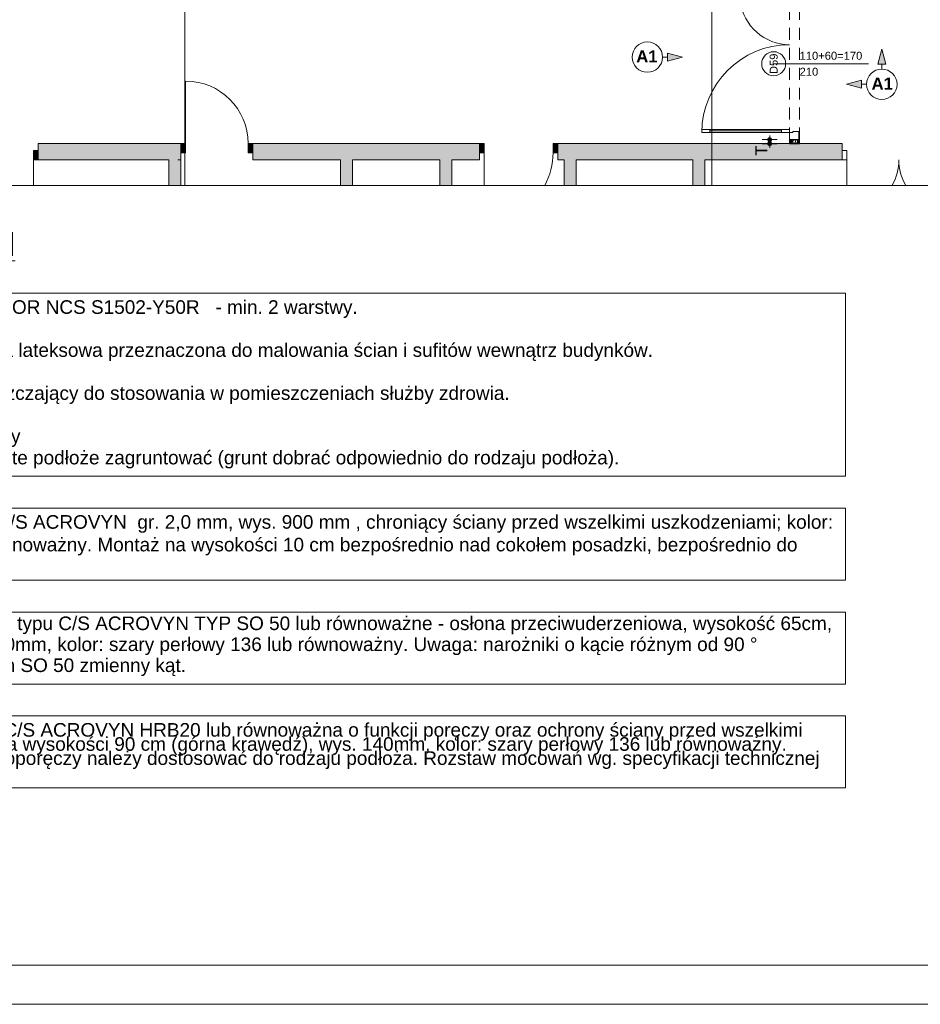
# Paper-space layout 'A-49 WYKOŃCZENIA ŚCIAN - PIĘTRO 4' of a CAD drawing. Header units: millimetres. Extents: x 0 to 500, y 0 to 350.
# Tile 2 of 15: x 142 to 254, y 0 to 123. Entities that reach past the tile are written whole.
import ezdxf
from ezdxf.xclip import XClip

# ---------------------------------------------------------------- set-up
doc = ezdxf.new("R2010")
doc.units = ezdxf.units.MM
doc.header["$MEASUREMENT"] = 0
doc.header["$XCLIPFRAME"] = 0
for name, pattern in [('DASHDOTX2', [1000, 500, -250, 0, -250]), ('Przer. długie kreski', [2.5, 1.5, -1]), ('PRZERYWANA_DU_A', [550, 350.0000000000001, -199.9999999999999])]:
    doc.linetypes.add(name, pattern=pattern)
for name, color, linetype, lineweight in [('0_Nr_pióra__1', 7, 'Continuous', 20), ('0_Nr_pióra__2', 8, 'Continuous', 13), ('A__OKŁADZINY ŚCIAN_Nr_pióra__1', 7, 'Continuous', 20), ('A_ściany proj_Nr_pióra__1', 7, 'Continuous', 20), ('A_ściany_Nr_pióra__1', 7, 'Continuous', 20), ('AR LEGENDY_Nr_pióra__2', 8, 'Continuous', 13), ('AR P NAROŻNIKI_Nr_pióra__1', 7, 'Continuous', 20), ('AR P NAROŻNIKI_Nr_pióra__2', 8, 'Continuous', 13), ('AR P PŁYTKI_Nr_pióra__2', 8, 'Continuous', 13), ('Drzwi Archicad_Nr_pióra__1', 7, 'Continuous', 20), ('Drzwi Archicad_Nr_pióra__3', 252, 'Continuous', 13), ('Znaczniki drzwi Archicada_Nr_pióra__3', 252, 'Continuous', 13)]:
    doc.layers.add(name, color=color, linetype=linetype, lineweight=lineweight)
for name, color, linetype in [('A__OKŁADZINY ŚCIAN', 7, 'Continuous'), ('A_podrys', 7, 'Continuous'), ('A_ściany', 7, 'Continuous'), ('A_ściany proj', 7, 'Continuous'), ('AR P NAROŻNIKI', 7, 'Continuous'), ('AR ŚCIANY ISTNIEJĄCE', 7, 'Continuous'), ('Drzwi Archicad', 7, 'Continuous')]:
    doc.layers.add(name, color=color, linetype=linetype)
for name, color, linetype, lineweight, true_color in [('A__OKŁADZINY ŚCIAN_Nr_pióra__7', 7, 'Continuous', 18, 0x171717), ('A_Arkusz_Nr_pióra__255', 7, 'Continuous', 15, 0x242424), ('A_osie_Nr_pióra__16', 7, 'Continuous', 5, 0x0f0f0f), ('A_ściany proj_Nr_pióra__21', 7, 'Continuous', 5, 0xb0b0b0), ('AR ODBOJOPORĘCZ_Nr_pióra__84', 7, 'Continuous', 5, 0x4a4a4a), ('AR P NAROŻNIKI_Nr_pióra__7', 7, 'Continuous', 18, 0x171717)]:
    doc.layers.add(name, color=color, linetype=linetype, lineweight=lineweight, true_color=true_color)
doc.styles.add('STYL_AUTOMATYCZNY_1', font='arial.ttf')
doc.styles.add('STYL_AUTOMATYCZNY_3', font='arial.ttf')
doc.styles.add('STYL_AUTOMATYCZNY_4', font='arial.ttf')
doc.styles.add('STYL_AUTOMATYCZNY_5', font='arial.ttf')
pattern_1 = [(0, (-1546.903036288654, -276.5795700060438), (0, 1), [0, -1])]

# ---------------------------------------------------------------- blocks, each defined once
blk = doc.blocks.new('Rysunek_2_2', base_point=(-1546.903036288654, -276.5795700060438))
at = {"layer": 'A__OKŁADZINY ŚCIAN', "linetype": 'Continuous', "lineweight": 0, "true_color": 0x000000}
for points in [[(249.6574962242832, 119.5695176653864), (249.1574962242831, 117.7034926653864), (250.1574962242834, 117.7034926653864)], [(224.7092001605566, 118.5742227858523), (222.8431751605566, 119.0742227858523), (222.8431751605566, 118.0742227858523)], [(245.2546676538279, 115.1666890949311), (247.1206926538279, 114.6666890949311), (247.1206926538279, 115.6666890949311)]]:
    blk.add_hatch(color=18, dxfattribs=at).paths.add_polyline_path(points)
at = {"layer": 'A__OKŁADZINY ŚCIAN', "linetype": 'Continuous', "lineweight": 0, "true_color": 0x171717}
for points in [[(235.3690726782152, 108.2451249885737), (235.3881027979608, 108.1494541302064), (235.4422959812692, 108.0683482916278), (235.523401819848, 108.0141551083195), (235.6190726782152, 107.9951249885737), (235.7147435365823, 108.0141551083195), (235.7958493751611, 108.0683482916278), (235.8500425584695, 108.1494541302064), (235.8690726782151, 108.2451249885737), (235.8500425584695, 108.3407958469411), (235.7958493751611, 108.4219016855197), (235.7147435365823, 108.476094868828), (235.6190726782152, 108.4951249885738), (235.523401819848, 108.476094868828), (235.4422959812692, 108.4219016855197), (235.3881027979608, 108.3407958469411)], [(235.3690726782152, 107.7346035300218), (235.3881027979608, 107.6389326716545), (235.4422959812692, 107.557826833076), (235.523401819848, 107.5036336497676), (235.6190726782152, 107.4846035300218), (235.7147435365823, 107.5036336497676), (235.7958493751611, 107.557826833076), (235.8500425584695, 107.6389326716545), (235.8690726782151, 107.7346035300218), (235.8500425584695, 107.8302743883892), (235.7958493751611, 107.9113802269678), (235.7147435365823, 107.9655734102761), (235.6190726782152, 107.9846035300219), (235.523401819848, 107.9655734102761), (235.4422959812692, 107.9113802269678), (235.3881027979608, 107.8302743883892)]]:
    blk.add_hatch(color=250, dxfattribs=at).paths.add_polyline_path(points)
at = {"layer": 'A_ściany', "linetype": 'Continuous', "lineweight": 0, "true_color": 0x000000}
for points in [[(144.0526504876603, 107.74526391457), (144.0526504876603, 105.7152640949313), (160.4035964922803, 105.7152640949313), (160.4035964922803, 107.74526391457)], [(161.9035962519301, 107.745265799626), (160.4035965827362, 107.745265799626), (160.4035965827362, 102.4952649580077), (161.9035962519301, 102.4952649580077)], [(170.9301364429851, 107.7452640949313), (170.9301364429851, 105.7152640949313), (199.2940726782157, 105.7152640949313), (199.2940726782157, 107.7452640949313)], [(209.0940726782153, 107.7452638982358), (209.0940726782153, 105.7152640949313), (244.694072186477, 105.7152640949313), (244.694072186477, 107.7452638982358)], [(183.3940709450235, 105.7152645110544), (181.8940723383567, 105.7152645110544), (181.8940723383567, 102.4952659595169), (183.3940709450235, 102.4952659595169)], [(195.8099201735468, 105.7152645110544), (194.30992156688, 105.7152645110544), (194.30992156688, 102.4952659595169), (195.8099201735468, 102.4952659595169)], [(211.3940723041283, 105.7152645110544), (209.8940736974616, 105.7152645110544), (209.8940736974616, 102.4952659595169), (211.3940723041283, 102.4952659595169)], [(227.4940725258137, 105.7152645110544), (225.994073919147, 105.7152645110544), (225.994073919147, 102.4952659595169), (227.4940725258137, 102.4952659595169)]]:
    blk.add_hatch(color=18, dxfattribs=at).paths.add_polyline_path(points)
at = {"layer": 'A_ściany proj', "linetype": 'Continuous', "lineweight": 13}
h = blk.add_hatch(dxfattribs=at)
h.set_pattern_fill('gypsum_0002', color=8, style=0, pattern_type=2)
h.set_pattern_definition(pattern_1)
h.paths.add_polyline_path([(238.1190726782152, 107.7346035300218), (238.244072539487, 107.7346035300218), (238.244072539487, 108.2451248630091), (238.1190726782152, 108.2451248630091)])
h = blk.add_hatch(dxfattribs=at)
h.set_pattern_fill('gypsum_0002', color=8, style=0, pattern_type=2)
h.set_pattern_definition(pattern_1)
h.paths.add_polyline_path([(238.244072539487, 108.2451248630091), (238.244072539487, 107.7346035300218), (238.3690726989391, 107.7346035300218), (238.3690726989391, 108.2451248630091)])
h = blk.add_hatch(dxfattribs=at)
h.set_pattern_fill('batt_insulation_0002', color=8, style=0, pattern_type=2)
h.set_pattern_definition([(60.00000000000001, (-1546.903036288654, -276.5795700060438), (-0.2598076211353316, 0.1499999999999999), []), (120, (-1546.903036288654, -276.5795700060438), (0.2598076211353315, 0.15), [])])
h.paths.add_polyline_path([(238.3690726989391, 107.7346035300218), (239.1190727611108, 107.7346035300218), (239.1190727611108, 108.2451248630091), (238.3690726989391, 108.2451248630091)])
h = blk.add_hatch(dxfattribs=at)
h.set_pattern_fill('gypsum_0002', color=8, style=0, pattern_type=2)
h.set_pattern_definition(pattern_1)
h.paths.add_polyline_path([(239.1190727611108, 107.7346035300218), (239.2440726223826, 107.7346035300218), (239.2440726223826, 108.2451248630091), (239.1190727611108, 108.2451248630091)])
h = blk.add_hatch(dxfattribs=at)
h.set_pattern_fill('gypsum_0002', color=8, style=0, pattern_type=2)
h.set_pattern_definition(pattern_1)
h.paths.add_polyline_path([(239.2440726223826, 107.7346035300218), (239.3690727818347, 107.7346035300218), (239.3690727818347, 108.2451248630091), (239.2440726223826, 108.2451248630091)])
at = {"layer": 'Drzwi Archicad', "linetype": 'Continuous', "lineweight": 0, "true_color": 0xfdfdfd}
for points in [[(161.9035964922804, 107.7452640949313), (161.9035964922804, 106.5952640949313), (162.5035964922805, 106.5952640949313), (162.5035964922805, 107.7452640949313)], [(170.9301364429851, 106.5952640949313), (170.9301364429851, 107.7452640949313), (170.330136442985, 107.7452640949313), (170.330136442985, 106.5952640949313)], [(199.2940726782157, 106.5952640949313), (199.8940726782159, 106.5952640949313), (199.8940726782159, 107.7452640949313), (199.2940726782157, 107.7452640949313)], [(209.0940726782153, 107.7452640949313), (208.4940726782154, 107.7452640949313), (208.4940726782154, 106.5952640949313), (209.0940726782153, 106.5952640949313)], [(144.0526501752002, 105.7152640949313), (144.0526501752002, 106.8652640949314), (143.4526501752, 106.8652640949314), (143.4526501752, 105.7152640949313)]]:
    blk.add_hatch(color=7, dxfattribs=at).paths.add_polyline_path(points)
at = {"layer": '0_Nr_pióra__2', "color": 8, "linetype": 'PRZERYWANA_DU_A', "lineweight": 13, "flags": 128}
for points in [[(80.22308744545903, 102.4952640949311), (195.2230874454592, 102.4952640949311)], [(195.2230874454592, 102.4952640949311), (230.2230874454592, 102.4952640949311)], [(230.2230874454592, 102.4952640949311), (322.2882976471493, 102.4952640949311)]]:
    blk.add_lwpolyline(points, dxfattribs=at)
at = {"layer": 'A__OKŁADZINY ŚCIAN_Nr_pióra__1', "color": 7, "linetype": 'Continuous', "lineweight": 20}
for p, q in [((249.6574962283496, 119.5695175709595), (249.1574979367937, 117.7034919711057)), ((249.6574962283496, 119.5695175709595), (250.1574945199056, 117.7034919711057)), ((222.2092000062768, 118.5742233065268), (222.8431733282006, 118.5742233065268)), ((222.8431733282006, 118.0742212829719), (222.8431733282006, 119.0742215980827)), ((224.7091989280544, 118.5742233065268), (222.8431733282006, 119.0742215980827)), ((224.7091989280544, 118.5742233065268), (222.8431733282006, 118.0742212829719)), ((250.1574945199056, 117.7034919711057), (249.1574979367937, 117.7034919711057)), ((249.6574962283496, 117.0695186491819), (249.6574962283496, 117.7034919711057)), ((245.2546667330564, 115.1666880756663), (247.1206923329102, 115.6666900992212)), ((245.2546667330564, 115.1666880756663), (247.1206923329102, 114.6666897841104)), ((247.1206923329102, 115.6666900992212), (247.1206923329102, 114.6666897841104)), ((247.7546693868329, 115.1666880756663), (247.1206923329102, 115.1666880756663))]:
    blk.add_line(p, q, dxfattribs=at)
for centre in [(220.3063715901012, 118.5742227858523), (249.6574962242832, 115.1666890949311)]:
    blk.add_circle(centre, 1.902828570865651, dxfattribs=at)
at = {"layer": 'A__OKŁADZINY ŚCIAN_Nr_pióra__7', "color": 250, "linetype": 'Continuous', "lineweight": 18, "true_color": 0x171717}
for p, q in [((235.6190708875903, 108.4951241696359), (235.6190708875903, 108.7451233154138)), ((235.3690717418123, 108.2451250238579), (234.6815740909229, 108.2451250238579)), ((235.3690717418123, 107.7346024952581), (234.6815740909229, 107.7346024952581)), ((235.6190708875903, 107.984605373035), (235.6190708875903, 107.9951258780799)), ((235.6190708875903, 107.2346042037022), (235.6190708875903, 107.4846033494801)), ((236.5565714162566, 108.2451250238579), (235.8690737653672, 108.2451250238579)), ((236.5565714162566, 107.7346024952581), (235.8690737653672, 107.7346024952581))]:
    blk.add_line(p, q, dxfattribs=at)
for centre in [(235.6190726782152, 108.2451249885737), (235.6190726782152, 107.7346035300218)]:
    blk.add_circle(centre, 0.25, dxfattribs=at)
at = {"layer": 'A_osie_Nr_pióra__16', "color": 250, "linetype": 'DASHDOTX2', "lineweight": 5, "true_color": 0x0f0f0f}
for p, q in [((228.3940743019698, 251.9532386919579), (228.3940743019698, 102.4952647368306)), ((162.3940717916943, 234.3152829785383), (162.3940717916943, 102.4952655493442))]:
    blk.add_line(p, q, dxfattribs=at)
at = {"layer": 'A_ściany proj_Nr_pióra__1', "color": 7, "linetype": 'Continuous', "lineweight": 20, "flags": 128}
for points in [[(238.1190726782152, 108.2451248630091), (238.1190726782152, 107.7346035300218)], [(239.3690726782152, 107.7346035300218), (239.3690726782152, 108.2451248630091)]]:
    blk.add_lwpolyline(points, dxfattribs=at)
at = {"layer": 'A_ściany proj_Nr_pióra__21', "color": 253, "linetype": 'Continuous', "lineweight": 5, "true_color": 0xb0b0b0}
for p, q in [((238.1190735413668, 108.2451250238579), (238.2440731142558, 108.2451250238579)), ((238.2440731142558, 108.2451250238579), (238.2440731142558, 107.7346024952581)), ((238.2440731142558, 108.2451250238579), (238.3690726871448, 108.2451250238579)), ((238.3690726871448, 108.2451250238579), (238.3690726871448, 107.7346024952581)), ((238.3690726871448, 108.2451250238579), (239.1190738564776, 108.2451250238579)), ((239.1190738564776, 107.7346024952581), (239.1190738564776, 108.2451250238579)), ((239.1190738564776, 108.2451250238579), (239.2440734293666, 108.2451250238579)), ((239.2440734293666, 107.7346024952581), (239.2440734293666, 108.2451250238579)), ((239.2440734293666, 108.2451250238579), (239.2690740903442, 108.2451250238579)), ((239.2690740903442, 108.2451250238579), (239.3690730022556, 108.2451250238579))]:
    blk.add_line(p, q, dxfattribs=at)
at = {"layer": 'A_ściany proj_Nr_pióra__21', "color": 253, "linetype": 'Continuous', "lineweight": 5, "true_color": 0xb0b0b0, "flags": 128}
for points in [[(238.2440726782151, 107.7346035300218), (238.1190726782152, 107.7346035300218)], [(238.3690726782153, 107.7346035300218), (238.2440726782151, 107.7346035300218)], [(239.1190726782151, 107.7346035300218), (238.3690726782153, 107.7346035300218)], [(239.2440726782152, 107.7346035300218), (239.1190726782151, 107.7346035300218)], [(239.3690726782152, 107.7346035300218), (239.2440726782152, 107.7346035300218)]]:
    blk.add_lwpolyline(points, dxfattribs=at)
at = {"layer": 'A_ściany_Nr_pióra__1', "color": 7, "linetype": 'Continuous', "lineweight": 20}
for p, q in [((144.0526516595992, 107.7452648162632), (144.4226494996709, 107.7452648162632)), ((144.0526516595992, 106.865263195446), (144.0526516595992, 107.7452648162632)), ((161.9035975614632, 107.7452648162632), (161.4335970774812, 107.7452648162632)), ((161.9035975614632, 107.7452648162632), (161.9035975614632, 106.5952642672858)), ((170.9301349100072, 107.7452648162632), (171.4001353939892, 107.7452648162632)), ((170.9301349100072, 107.7452648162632), (170.9301349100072, 106.5952642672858)), ((199.2940733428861, 107.7452648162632), (198.8240728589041, 107.7452648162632)), ((199.2940733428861, 107.7452648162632), (199.2940733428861, 106.5952642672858)), ((209.0940712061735, 107.7452648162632), (209.5640716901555, 107.7452648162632)), ((209.0940712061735, 107.7452648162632), (209.0940712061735, 106.5952642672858)), ((244.6940719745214, 107.7452648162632), (244.3240741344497, 107.7452648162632)), ((244.6940719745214, 106.865263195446), (244.6940719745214, 107.7452648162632)), ((144.0526516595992, 105.7152626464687), (144.0526516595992, 106.865263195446)), ((161.9035975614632, 106.5952642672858), (161.9035975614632, 105.7152626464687)), ((170.9301349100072, 106.5952642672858), (170.9301349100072, 105.7152626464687)), ((199.2940733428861, 106.5952642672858), (199.2940733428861, 105.7152626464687)), ((209.0940712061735, 106.5952642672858), (209.0940712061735, 105.7152626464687)), ((244.6940719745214, 105.7152626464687), (244.6940719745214, 106.865263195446)), ((144.0526516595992, 105.7152626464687), (144.5226484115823, 105.7152626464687)), ((161.9035975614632, 105.7152626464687), (161.5335959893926, 105.7152626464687)), ((170.9301349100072, 105.7152626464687), (171.3001364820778, 105.7152626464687)), ((199.2940733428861, 105.7152626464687), (198.9240717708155, 105.7152626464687)), ((209.0940712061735, 105.7152626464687), (209.4640727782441, 105.7152626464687)), ((244.6940719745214, 105.7152626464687), (244.3240741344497, 105.7152626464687))]:
    blk.add_line(p, q, dxfattribs=at)
at = {"layer": 'A_ściany_Nr_pióra__1', "color": 7, "linetype": 'Continuous', "lineweight": 20, "flags": 128}
for points in [[(160.4035964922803, 107.7452640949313), (144.0526501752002, 107.7452640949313)], [(161.9035964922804, 107.7452640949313), (160.4035964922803, 107.7452640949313)], [(199.2940726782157, 107.7452640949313), (170.9301364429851, 107.7452640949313)], [(244.6940726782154, 107.7452640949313), (209.0940726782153, 107.7452640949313)], [(144.0526501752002, 105.7152640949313), (160.4035964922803, 105.7152640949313)], [(160.4035964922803, 105.7152640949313), (160.4035964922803, 102.4952640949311)], [(161.9035964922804, 102.4952640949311), (161.9035964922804, 105.7152640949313)], [(170.9301364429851, 105.7152640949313), (181.8940726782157, 105.7152640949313)], [(181.8940726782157, 105.7152640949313), (181.8940726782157, 102.4952640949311)], [(183.3940726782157, 105.7152640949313), (194.309920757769, 105.7152640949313)], [(183.3940726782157, 102.4952640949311), (183.3940726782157, 105.7152640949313)], [(194.309920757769, 105.7152640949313), (194.309920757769, 102.4952640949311)], [(195.809920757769, 105.7152640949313), (199.2940726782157, 105.7152640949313)], [(195.809920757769, 102.4952640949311), (195.809920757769, 105.7152640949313)], [(209.0940726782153, 105.7152640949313), (209.8940726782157, 105.7152640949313)], [(209.8940726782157, 105.7152640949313), (209.8940726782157, 102.4952640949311)], [(211.3940726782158, 105.7152640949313), (225.9940726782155, 105.7152640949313)], [(211.3940726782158, 102.4952640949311), (211.3940726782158, 105.7152640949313)], [(225.9940726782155, 105.7152640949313), (225.9940726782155, 102.4952640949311)], [(227.4940726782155, 105.7152640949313), (244.6940726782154, 105.7152640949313)], [(227.4940726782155, 102.4952640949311), (227.4940726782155, 105.7152640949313)]]:
    blk.add_lwpolyline(points, dxfattribs=at)
at = {"layer": 'Drzwi Archicad_Nr_pióra__1', "color": 7, "linetype": 'Continuous', "lineweight": 20}
for p, q in [((162.5035947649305, 107.7452648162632), (162.5035947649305, 115.5718040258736)), ((144.0526516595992, 106.865263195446), (144.0526516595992, 107.7452648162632)), ((144.0526516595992, 106.865263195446), (144.0526516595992, 107.7452648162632)), ((144.0526516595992, 107.7452648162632), (144.4226494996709, 107.7452648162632)), ((144.0526516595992, 107.7452648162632), (144.4226494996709, 107.7452648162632)), ((161.9035975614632, 107.7452648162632), (161.4335970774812, 107.7452648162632)), ((161.9035975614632, 107.7452648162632), (161.4335970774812, 107.7452648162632)), ((161.9035975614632, 107.7452648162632), (162.5035947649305, 107.7452648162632)), ((161.9035975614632, 106.5952642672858), (161.9035975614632, 107.7452648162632)), ((161.9035975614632, 107.7452648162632), (161.9035975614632, 106.5952642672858)), ((161.9035975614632, 107.7452648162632), (161.9035975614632, 106.5952642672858)), ((162.5035947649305, 107.7452648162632), (162.5035947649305, 106.5952642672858)), ((170.3301377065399, 106.5952642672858), (170.3301377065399, 107.7452648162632)), ((170.3301377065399, 107.7452648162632), (170.9301349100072, 107.7452648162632)), ((170.9301349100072, 107.7452648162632), (170.9301349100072, 106.5952642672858)), ((170.9301349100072, 107.7452648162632), (170.9301349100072, 106.5952642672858)), ((170.9301349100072, 107.7452648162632), (170.9301349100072, 106.5952642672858)), ((170.9301349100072, 107.7452648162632), (171.4001353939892, 107.7452648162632)), ((170.9301349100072, 107.7452648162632), (171.4001353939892, 107.7452648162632)), ((199.2940733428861, 107.7452648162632), (198.8240728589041, 107.7452648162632)), ((199.2940733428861, 107.7452648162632), (198.8240728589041, 107.7452648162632)), ((199.8940742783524, 107.7452648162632), (199.2940733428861, 107.7452648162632)), ((199.2940733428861, 107.7452648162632), (199.2940733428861, 106.5952642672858)), ((199.2940733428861, 107.7452648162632), (199.2940733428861, 106.5952642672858)), ((199.2940733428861, 107.7452648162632), (199.2940733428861, 106.5952642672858)), ((199.8940742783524, 106.5952642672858), (199.8940742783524, 107.7452648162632)), ((209.0940712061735, 107.7452648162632), (208.4940740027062, 107.7452648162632)), ((208.4940740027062, 107.7452648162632), (208.4940740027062, 106.5952642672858)), ((209.0940712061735, 106.5952642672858), (209.0940712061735, 107.7452648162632)), ((209.0940712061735, 107.7452648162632), (209.0940712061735, 106.5952642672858)), ((209.0940712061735, 107.7452648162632), (209.0940712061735, 106.5952642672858)), ((209.0940712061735, 107.7452648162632), (209.5640716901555, 107.7452648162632)), ((209.0940712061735, 107.7452648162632), (209.5640716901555, 107.7452648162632)), ((244.6940719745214, 107.7452648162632), (244.3240741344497, 107.7452648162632)), ((244.6940719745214, 107.7452648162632), (244.3240741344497, 107.7452648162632)), ((244.6940719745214, 106.865263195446), (244.6940719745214, 107.7452648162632)), ((244.6940719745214, 106.865263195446), (244.6940719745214, 107.7452648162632)), ((143.452650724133, 105.7152626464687), (143.452650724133, 106.865263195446)), ((143.452650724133, 106.865263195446), (144.0526516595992, 106.865263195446)), ((144.0526516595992, 106.865263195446), (144.0526516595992, 105.7152626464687)), ((144.0526516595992, 105.7152626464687), (144.0526516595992, 106.865263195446)), ((144.0526516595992, 105.7152626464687), (144.0526516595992, 106.865263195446)), ((162.5035947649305, 106.5952642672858), (161.9035975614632, 106.5952642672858)), ((161.9035975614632, 106.5952642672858), (161.9035975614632, 105.7152626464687)), ((161.9035975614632, 106.5952642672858), (161.9035975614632, 105.7152626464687)), ((170.9301349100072, 106.5952642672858), (170.3301377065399, 106.5952642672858)), ((170.9301349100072, 106.5952642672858), (170.9301349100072, 105.7152626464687)), ((170.9301349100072, 106.5952642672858), (170.9301349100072, 105.7152626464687)), ((199.2940733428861, 106.5952642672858), (199.8940742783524, 106.5952642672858)), ((199.2940733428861, 106.5952642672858), (199.2940733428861, 105.7152626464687)), ((199.2940733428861, 106.5952642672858), (199.2940733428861, 105.7152626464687)), ((199.8940742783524, 106.5952638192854), (199.8940742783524, 102.4952636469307)), ((208.4940740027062, 106.5952642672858), (209.0940712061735, 106.5952642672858)), ((209.0940712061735, 106.5952642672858), (209.0940712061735, 105.7152626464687)), ((209.0940712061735, 106.5952642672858), (209.0940712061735, 105.7152626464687)), ((244.6940719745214, 106.865263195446), (245.2940729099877, 106.865263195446)), ((244.6940719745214, 105.7152626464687), (244.6940719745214, 106.865263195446)), ((244.6940719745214, 105.7152626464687), (244.6940719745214, 106.865263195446)), ((244.6940719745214, 105.7152626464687), (244.6940719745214, 106.865263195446)), ((245.2940729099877, 106.865263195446), (245.2940729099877, 105.7152626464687)), ((143.452650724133, 105.7152638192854), (143.452650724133, 102.4952652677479)), ((144.0526516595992, 105.7152626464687), (143.452650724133, 105.7152626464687)), ((144.0526516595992, 105.7152626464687), (144.5226484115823, 105.7152626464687)), ((144.0526516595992, 105.7152626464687), (144.5226484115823, 105.7152626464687)), ((161.9035975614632, 105.7152626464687), (161.5335959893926, 105.7152626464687)), ((161.9035975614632, 105.7152626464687), (161.5335959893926, 105.7152626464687)), ((170.9301349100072, 105.7152626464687), (171.3001364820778, 105.7152626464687)), ((170.9301349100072, 105.7152626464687), (171.3001364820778, 105.7152626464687)), ((199.2940733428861, 105.7152626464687), (198.9240717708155, 105.7152626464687)), ((199.2940733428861, 105.7152626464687), (198.9240717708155, 105.7152626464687)), ((209.0940712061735, 105.7152626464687), (209.4640727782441, 105.7152626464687)), ((209.0940712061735, 105.7152626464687), (209.4640727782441, 105.7152626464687)), ((244.6940719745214, 105.7152626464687), (244.3240741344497, 105.7152626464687)), ((244.6940719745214, 105.7152626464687), (244.3240741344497, 105.7152626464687)), ((245.2940729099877, 105.7152626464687), (244.6940719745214, 105.7152626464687)), ((245.2940729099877, 105.7152642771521), (245.2940729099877, 102.4952657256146))]:
    blk.add_line(p, q, dxfattribs=at)
for centre, radius, start, end in [((162.5035964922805, 107.7452640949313), 7.826539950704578, 0, 90), ((199.8940726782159, 106.5952640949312), 8.599999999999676, 331.5270253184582, 0), ((245.2940726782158, 105.7152640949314), 6.500000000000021, 330.3048844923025, 0), ((258.2940726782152, 105.7152640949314), 6.500000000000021, 180, 209.6951155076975)]:
    blk.add_arc(centre, radius, start, end, dxfattribs=at)
at = {"layer": 'Drzwi Archicad_Nr_pióra__3', "color": 252, "linetype": 'Przer. długie kreski', "lineweight": 13}
for p, q in [((238.1190735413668, 127.2451235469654), (238.1190735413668, 108.2451250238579)), ((239.3690730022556, 127.2451235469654), (239.3690730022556, 108.2451250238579))]:
    blk.add_line(p, q, dxfattribs=at)
at = {"layer": 'Drzwi Archicad_Nr_pióra__3', "color": 252, "linetype": 'Continuous', "lineweight": 13}
for p, q in [((228.1190741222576, 109.5251260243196), (227.1190738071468, 109.5251260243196)), ((227.1190738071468, 109.5251260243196), (227.1190738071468, 109.125126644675)), ((227.1190738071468, 109.125126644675), (228.1190741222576, 109.125126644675)), ((228.1190741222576, 109.125126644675), (228.1190741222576, 109.5251260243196)), ((228.1190741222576, 109.3251244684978), (237.119073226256, 109.3251244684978)), ((238.1190735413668, 109.5251260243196), (237.119073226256, 109.5251260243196)), ((237.119073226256, 109.5251260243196), (237.119073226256, 109.125126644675)), ((237.119073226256, 109.125126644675), (238.1190735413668, 109.125126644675)), ((238.1190735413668, 109.125126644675), (238.1190735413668, 109.5251260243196)), ((238.1190735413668, 108.2451250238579), (238.1190735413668, 109.125126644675)), ((238.1190735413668, 109.125126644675), (238.5190729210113, 109.125126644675)), ((238.5190729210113, 109.125126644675), (238.5190729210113, 109.2451253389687)), ((238.5190729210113, 109.2451253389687), (239.2690740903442, 109.2451253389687)), ((239.2690740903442, 109.2451253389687), (239.2690740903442, 108.2451250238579)), ((239.2690740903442, 108.2451250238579), (238.1190735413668, 108.2451250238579)), ((238.1190735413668, 108.2451250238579), (238.2440731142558, 108.2451250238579)), ((238.1190735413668, 108.2451250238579), (238.2440731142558, 108.2451250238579)), ((238.2440731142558, 108.2451250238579), (238.3690726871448, 108.2451250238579)), ((238.2440731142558, 108.2451250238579), (238.3690726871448, 108.2451250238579)), ((238.3690726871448, 108.2451250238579), (239.1190738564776, 108.2451250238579)), ((238.3690726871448, 108.2451250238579), (239.1190738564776, 108.2451250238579)), ((239.1190738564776, 108.2451250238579), (239.2440734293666, 108.2451250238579)), ((239.1190738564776, 108.2451250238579), (239.2440734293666, 108.2451250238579)), ((239.2440734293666, 108.2451250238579), (239.2690740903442, 108.2451250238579)), ((239.2440734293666, 108.2451250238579), (239.2690740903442, 108.2451250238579)), ((239.2690740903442, 108.2451250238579), (239.3690730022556, 108.2451250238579))]:
    blk.add_line(p, q, dxfattribs=at)
at = {"layer": 'Drzwi Archicad_Nr_pióra__3', "color": 252, "linetype": 'Continuous', "lineweight": 13, "flags": 128}
for points in [[(228.1190726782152, 109.3251249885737), (237.1190726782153, 109.3251249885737), (237.1190726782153, 109.5251249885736), (228.1190726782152, 109.5251249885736)], [(228.1190726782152, 109.1251249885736), (237.1190726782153, 109.1251249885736), (237.1190726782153, 109.3251249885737), (228.1190726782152, 109.3251249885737)]]:
    blk.add_lwpolyline(points, close=True, dxfattribs=at)
at = {"layer": 'Drzwi Archicad_Nr_pióra__3', "color": 252, "linetype": 'Continuous', "lineweight": 13}
for centre, radius, start, end in [((238.1190726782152, 126.3651249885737), 6.239999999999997, 104.545996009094, 270), ((238.1190726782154, 109.1251249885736), 10.99999999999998, 90, 180)]:
    blk.add_arc(centre, radius, start, end, dxfattribs=at)
at = {"layer": 'Znaczniki drzwi Archicada_Nr_pióra__3', "color": 252, "linetype": 'Continuous', "lineweight": 13}
blk.add_line((236.1190729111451, 117.7451261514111), (248.0075682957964, 117.7451261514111), dxfattribs=at)
at = {"layer": 'Znaczniki drzwi Archicada_Nr_pióra__3', "color": 252, "linetype": 'Continuous', "lineweight": 13, "flags": 128}
blk.add_lwpolyline([(236.1190726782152, 119.2451249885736, 0.9999999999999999), (236.1190726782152, 116.2451249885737, 0.9999999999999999)], format="xyb", close=True, dxfattribs=at)
at = {"layer": 'A__OKŁADZINY ŚCIAN_Nr_pióra__1', "color": 7, "linetype": 'Continuous', "lineweight": 20, "char_height": 1.5, "style": 'STYL_AUTOMATYCZNY_3'}
for s, insert, attachment_point in [('\\A1;{\\pqr;\\fArial|b1|i0|c238|p0;\\W1.000000;A1}', (221.5886615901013, 118.659940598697), 6), ('\\A1;{\\pql;\\fArial|b1|i0|c238|p0;\\W1.000000;A1}', (248.3752062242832, 115.2524069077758), 4)]:
    blk.add_mtext(s, dxfattribs=dict(at, insert=insert, attachment_point=attachment_point))
at = {"layer": 'A__OKŁADZINY ŚCIAN_Nr_pióra__7', "color": 250, "linetype": 'Continuous', "lineweight": 18, "true_color": 0x171717, "insert": (235.3190726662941, 106.2280175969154), "char_height": 1.5, "width": 1.256586, "attachment_point": 7, "rotation": 90, "style": 'STYL_AUTOMATYCZNY_5'}
blk.add_mtext('\\A1;{\\pql;\\fArial|b0|i0|c238|p0;\\W1.000000;T}', dxfattribs=at)
at = {"layer": 'Znaczniki drzwi Archicada_Nr_pióra__3', "color": 252, "linetype": 'Continuous', "lineweight": 13, "insert": (236.6362990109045, 116.4501999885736), "char_height": 1, "attachment_point": 7, "rotation": 90, "style": 'STYL_AUTOMATYCZNY_4'}
blk.add_mtext('\\A1;{\\pql;\\fArial CE|b0|i0|c238|p0;\\W1.000000;D59}', dxfattribs=at)
at = {"layer": 'Znaczniki drzwi Archicada_Nr_pióra__3', "color": 252, "linetype": 'Continuous', "lineweight": 13, "char_height": 1, "attachment_point": 7, "style": 'STYL_AUTOMATYCZNY_4'}
for s, insert in [('\\A1;{\\pql;\\fArial CE|b0|i0|c238|p0;\\W1.000000;110+60=170}', (239.3690726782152, 118.2278986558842)), ('\\A1;{\\pql;\\fArial CE|b0|i0|c238|p0;\\W1.000000;210}', (239.3690726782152, 116.2278986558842))]:
    blk.add_mtext(s, dxfattribs=dict(at, insert=insert))
blk = doc.blocks.new('Rysunek_3_3', base_point=(-2093.457079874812, -375.7722816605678))
at = {"linetype": 'Continuous', "lineweight": 0, "true_color": 0xe1e1e1}
for points in [[(112.8121054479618, 66.12219129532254), (112.8121054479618, 89.02226384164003), (76.81210544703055, 89.02226384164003), (76.81210544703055, 66.12219129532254)], [(76.81210544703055, 46.96990408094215), (103.7141429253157, 46.96990408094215), (103.7141429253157, 40.09360801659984), (104.2141415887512, 40.09360801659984), (104.2141415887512, 47.46990483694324), (76.81210544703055, 47.46990483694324)]]:
    blk.add_hatch(color=254, dxfattribs=at).paths.add_polyline_path(points)
at = {"linetype": 'Continuous', "lineweight": 0, "true_color": 0x000000}
for points in [[(95.00538211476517, 86.56341772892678), (94.00538211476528, 82.83136772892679), (96.00538211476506, 82.83136772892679)], [(86.19972497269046, 77.75776058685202), (89.93177497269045, 76.75776058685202), (89.93177497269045, 78.75776058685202)], [(103.8110392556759, 77.75776058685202), (100.0789892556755, 78.75776058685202), (100.0789892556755, 76.75776058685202)], [(95.00538211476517, 68.95210344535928), (96.00538211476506, 72.68415344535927), (94.00538211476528, 72.68415344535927)]]:
    blk.add_hatch(color=18, dxfattribs=at).paths.add_polyline_path(points)
at = {"layer": 'A__OKŁADZINY ŚCIAN', "linetype": 'Continuous', "lineweight": 0, "true_color": 0x171717}
for points in [[(81.74106958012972, 56.70153051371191), (81.76009969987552, 56.6058596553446), (81.81429288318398, 56.52475381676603), (81.89539872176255, 56.47056063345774), (81.99106958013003, 56.45153051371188), (82.08674043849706, 56.47056063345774), (82.16784627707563, 56.52475381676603), (82.22203946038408, 56.6058596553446), (82.24106958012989, 56.70153051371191), (82.22203946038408, 56.79720137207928), (82.16784627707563, 56.87830721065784), (82.08674043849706, 56.93250039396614), (81.99106958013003, 56.95153051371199), (81.89539872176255, 56.93250039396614), (81.81429288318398, 56.87830721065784), (81.76009969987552, 56.79720137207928)], [(110.7437991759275, 56.70153051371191), (110.7628292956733, 56.6058596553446), (110.8170224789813, 56.52475381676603), (110.8981283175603, 56.47056063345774), (110.9937991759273, 56.45153051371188), (111.0894700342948, 56.47056063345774), (111.1705758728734, 56.52475381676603), (111.2247690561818, 56.6058596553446), (111.2437991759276, 56.70153051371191), (111.2247690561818, 56.79720137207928), (111.1705758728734, 56.87830721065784), (111.0894700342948, 56.93250039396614), (110.9937991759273, 56.95153051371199), (110.8981283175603, 56.93250039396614), (110.8170224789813, 56.87830721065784), (110.7628292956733, 56.79720137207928)]]:
    blk.add_hatch(color=250, dxfattribs=at).paths.add_polyline_path(points)
at = {"layer": 'AR P NAROŻNIKI', "linetype": 'Continuous', "lineweight": 0, "true_color": 0x171717}
blk.add_hatch(color=250, dxfattribs=at).paths.add_polyline_path([(104.4641415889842, 47.46990486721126, 0.9999999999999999), (103.9641415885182, 47.46990486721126, 0.9999999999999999)])
at = {"layer": 'AR ŚCIANY ISTNIEJĄCE', "linetype": 'Continuous', "lineweight": 0, "true_color": 0xb6b6b6}
blk.add_hatch(color=253, dxfattribs=at).paths.add_polyline_path([(76.81210544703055, 46.96990408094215), (76.81210544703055, 40.09360801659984), (103.7141429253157, 40.09360801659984), (103.7141429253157, 46.96990408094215)])
at = {"layer": '0_Nr_pióra__1', "color": 7, "linetype": 'Continuous', "lineweight": 20}
for p, q in [((95.0053819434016, 86.56341781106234), (94.00538327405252, 82.83136663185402)), ((95.0053819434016, 86.56341781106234), (96.00538326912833, 82.83136663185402)), ((96.00538326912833, 82.83136663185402), (94.00538327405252, 82.83136663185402)), ((95.0053819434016, 81.56341649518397), (95.0053819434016, 82.83136663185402)), ((86.19972388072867, 77.75775974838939), (89.93177505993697, 78.75776107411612)), ((86.19972388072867, 77.75775974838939), (89.93177505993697, 76.75776107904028)), ((89.93177505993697, 78.75776107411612), (89.93177505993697, 76.75776107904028)), ((91.19972519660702, 77.75775974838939), (89.93177505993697, 77.75775974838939)), ((98.8110386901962, 77.75775974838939), (100.0789888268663, 77.75775974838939)), ((100.0789888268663, 76.75776107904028), (100.0789888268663, 78.75776107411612)), ((103.8110400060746, 77.75775974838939), (100.0789888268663, 78.75776107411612)), ((103.8110400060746, 77.75775974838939), (100.0789888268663, 76.75776107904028)), ((95.0053819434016, 73.95210300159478), (95.0053819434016, 72.68415286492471)), ((94.00538327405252, 72.68415286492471), (96.00538326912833, 72.68415286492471)), ((95.0053819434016, 68.95210434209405), (94.00538327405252, 72.68415286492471)), ((95.0053819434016, 68.95210434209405), (96.00538326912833, 72.68415286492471))]:
    blk.add_line(p, q, dxfattribs=at)
blk.add_circle((95.00538211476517, 77.75776058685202), 3.805657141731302, dxfattribs=at)
at = {"layer": '0_Nr_pióra__2', "color": 8, "linetype": 'Continuous', "lineweight": 13}
for p, q in [((245.1187318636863, 89.0222645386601), (112.8121065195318, 89.0222645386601)), ((112.8121065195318, 89.0222645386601), (112.8121065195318, 66.12216431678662)), ((245.1187318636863, 66.12216431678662), (245.1187318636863, 89.0222645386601)), ((112.8121065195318, 66.12216431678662), (245.1187318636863, 66.12216431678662))]:
    blk.add_line(p, q, dxfattribs=at)
at = {"layer": '0_Nr_pióra__2', "color": 8, "linetype": 'Continuous', "lineweight": 13, "flags": 128}
for points in [[(112.8121054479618, 66.12219129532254), (112.8121054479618, 89.02226384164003), (76.81210544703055, 89.02226384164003), (76.81210544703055, 66.12219129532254)], [(76.81210544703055, 46.96990408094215), (76.81210544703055, 47.46990483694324), (104.2141415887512, 47.46990483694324), (104.2141415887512, 40.09360801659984), (103.7141429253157, 40.09360801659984), (103.7141429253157, 46.96990408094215)]]:
    blk.add_lwpolyline(points, close=True, dxfattribs=at)
at = {"layer": 'A__OKŁADZINY ŚCIAN_Nr_pióra__7', "color": 250, "linetype": 'Continuous', "lineweight": 18, "true_color": 0x171717}
for p, q in [((81.49106874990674, 56.70153092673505), (81.74106841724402, 56.70153092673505)), ((81.99107074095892, 56.95153059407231), (81.99107074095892, 57.63903034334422)), ((82.24107040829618, 56.70153092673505), (110.7438004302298, 56.70153092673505)), ((110.9938000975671, 56.95153059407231), (110.9938000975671, 57.63903034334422)), ((111.2437997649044, 56.70153092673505), (111.4937994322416, 56.70153092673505)), ((81.99107074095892, 55.76403151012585), (81.99107074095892, 56.45153125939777)), ((110.9938000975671, 55.76403151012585), (110.9938000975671, 56.45153125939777))]:
    blk.add_line(p, q, dxfattribs=at)
for centre in [(81.99106958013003, 56.70153051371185), (110.9937991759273, 56.70153051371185)]:
    blk.add_circle(centre, 0.25, dxfattribs=at)
at = {"layer": 'AR LEGENDY_Nr_pióra__2', "color": 8, "linetype": 'Continuous', "lineweight": 13}
for p, q in [((245.1187318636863, 62.12219089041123), (112.8121065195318, 62.12219089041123)), ((112.8121065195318, 62.12219089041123), (112.8121065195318, 53.1078717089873)), ((245.1187318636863, 53.1078717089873), (245.1187318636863, 62.12219089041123)), ((112.8121065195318, 53.1078717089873), (245.1187318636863, 53.1078717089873)), ((245.1187318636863, 49.10790359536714), (112.8121065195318, 49.10790359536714)), ((112.8121065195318, 49.10790359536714), (112.8121065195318, 40.09360832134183)), ((245.1187318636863, 40.09360832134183), (245.1187318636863, 49.10790359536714)), ((112.8121065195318, 40.09360832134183), (245.1187318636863, 40.09360832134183)), ((245.1187318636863, 36.09355520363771), (112.8121065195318, 36.09355520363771)), ((112.8121065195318, 36.09355520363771), (112.8121065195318, 27.07926789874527)), ((245.1187318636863, 27.07926789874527), (245.1187318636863, 36.09355520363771)), ((112.8121065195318, 27.07926789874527), (245.1187318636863, 27.07926789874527))]:
    blk.add_line(p, q, dxfattribs=at)
at = {"layer": 'AR ODBOJOPORĘCZ_Nr_pióra__84', "color": 251, "linetype": 'Continuous', "lineweight": 5, "true_color": 0x4a4a4a}
for p, q in [((85.24215818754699, 33.15708381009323), (85.24215818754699, 34.05364579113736)), ((85.24239726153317, 33.15708381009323), (85.24239726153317, 34.05340406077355)), ((85.24239726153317, 34.05340406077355), (112.8121065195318, 34.05340406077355)), ((85.83609500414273, 33.459706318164), (112.8121065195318, 33.459706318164)), ((85.83609500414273, 33.15708381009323), (85.83609500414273, 33.459706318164)), ((86.59221961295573, 33.459706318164), (86.59221961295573, 34.05364579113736)), ((87.64913117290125, 33.78374188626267), (87.64913117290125, 33.05364446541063)), ((87.64913117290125, 33.78374188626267), (87.94913183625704, 33.78374188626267)), ((87.94913183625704, 33.78374188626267), (87.94913183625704, 33.05364446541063)), ((97.64913114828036, 33.78374188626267), (97.64913114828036, 33.05364446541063)), ((97.64913114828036, 33.78374188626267), (97.94913181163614, 33.78374188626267)), ((97.94913181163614, 33.78374188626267), (97.94913181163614, 33.05364446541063)), ((107.6491311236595, 33.78374188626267), (107.6491311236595, 33.05364446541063)), ((107.6491311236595, 33.78374188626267), (107.9491317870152, 33.78374188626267)), ((107.9491317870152, 33.78374188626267), (107.9491317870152, 33.05364446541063)), ((85.24215818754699, 33.15708381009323), (85.83609500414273, 33.15708381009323)), ((87.64913117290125, 33.05364446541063), (87.94913183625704, 33.05364446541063)), ((97.64913114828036, 33.05364446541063), (97.94913181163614, 33.05364446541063)), ((107.6491311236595, 33.05364446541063), (107.9491317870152, 33.05364446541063))]:
    blk.add_line(p, q, dxfattribs=at)
at = {"layer": 'AR P NAROŻNIKI_Nr_pióra__1', "color": 7, "linetype": 'Continuous', "lineweight": 20}
blk.add_circle((104.2141415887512, 47.46990486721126), 0.2499999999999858, dxfattribs=at)
at = {"layer": 'AR P NAROŻNIKI_Nr_pióra__2', "color": 8, "linetype": 'PRZERYWANA_DU_A', "lineweight": 13, "flags": 128}
blk.add_lwpolyline([(104.4641415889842, 47.46990486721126, 0.9999999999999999), (103.9641415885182, 47.46990486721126, 0.9999999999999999)], format="xyb", close=True, dxfattribs=at)
at = {"layer": 'AR P PŁYTKI_Nr_pióra__2', "color": 8, "linetype": 'Continuous', "lineweight": 13, "flags": 128}
for points in [[(112.8121054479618, 62.1221912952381), (112.8121054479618, 53.10779129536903), (76.81210544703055, 53.10779129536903), (76.81210544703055, 62.1221912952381)], [(112.8121054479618, 49.10790349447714), (112.8121054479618, 40.09360801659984), (76.81210544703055, 40.09360801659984), (76.81210544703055, 49.10790349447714)], [(112.8121054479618, 36.09355575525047), (112.8121054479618, 27.07926823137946), (76.81210544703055, 27.07926823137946), (76.81210544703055, 36.09355575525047)]]:
    blk.add_lwpolyline(points, close=True, dxfattribs=at)
at = {"layer": '0_Nr_pióra__1', "color": 7, "linetype": 'Continuous', "lineweight": 20, "insert": (92.44080211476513, 77.92919621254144), "char_height": 3, "attachment_point": 4, "style": 'STYL_AUTOMATYCZNY_3'}
blk.add_mtext('\\A1;{\\pql;\\fArial|b1|i0|c238|p0;\\W1.000000;A1}', dxfattribs=at)
at = {"layer": '0_Nr_pióra__2', "color": 8, "linetype": 'Continuous', "lineweight": 13, "insert": (95.31210544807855, 96.66812877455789), "char_height": 3, "attachment_point": 1, "style": 'STYL_AUTOMATYCZNY_3'}
blk.add_mtext('\\A1;{\\pql;\\fArial|b1|i0|c238|p0;\\L\\W1.000000;\\LWYKOŃCZENIA ŚCIAN}', dxfattribs=at)
at = {"layer": '0_Nr_pióra__2', "color": 8, "linetype": 'Continuous', "lineweight": 13, "insert": (113.312105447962, 88.13369236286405), "char_height": 1.7, "attachment_point": 1, "line_spacing_factor": 0.9498664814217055, "style": 'STYL_AUTOMATYCZNY_1'}
blk.add_mtext('\\A1;{\\pql;\\fArial|b0|i0|c238|p0;\\W1.000000;FARBA AKRYLOWA KOLOR NCS S1502-Y50R   - min. 2 warstwy.\\P\\pql;\\fArial|b0|i0|c238|p0;\\W1.000000;Właściwości:\\P\\pql;\\fArial|b0|i0|c238|p0;\\W1.000000;-Wodorozcieńczalna farba lateksowa przeznaczona do malowania ścian i sufitów wewnątrz budynków.\\P\\pql;\\fArial|b0|i0|c238|p0;\\W1.000000;-Odporność na ścieranie\\P\\pql;\\fArial|b0|i0|c238|p0;\\W1.000000;-Posiadająca atest dopuszczający do stosowania w pomieszczeniach służby zdrowia.\\P\\pql;\\fRomanS|b0|i0|c238|p0;\\W1.000000;\\P\\pql;\\fArial|b0|i0|c238|p0;\\W1.000000;Grunt: dopasować do farby\\P\\pql;\\fArial|b0|i0|c238|p0;\\W1.000000;Uwaga: przyczepne i czyste podłoże zagruntować (grunt dobrać odpowiednio do rodzaju podłoża). }', dxfattribs=at)
at = {"layer": 'A__OKŁADZINY ŚCIAN_Nr_pióra__7', "color": 250, "linetype": 'Continuous', "lineweight": 18, "true_color": 0x171717, "insert": (95.86414142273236, 57.00153052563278), "char_height": 1.5, "width": 1.256586, "attachment_point": 7, "style": 'STYL_AUTOMATYCZNY_5'}
blk.add_mtext('\\A1;{\\pql;\\fArial|b0|i0|c238|p0;\\W1.000000;T}', dxfattribs=at)
at = {"layer": 'AR LEGENDY_Nr_pióra__2', "color": 8, "linetype": 'Continuous', "lineweight": 13, "insert": (113.312105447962, 61.23361981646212), "char_height": 1.7, "width": 131.3066264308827, "attachment_point": 1, "style": 'STYL_AUTOMATYCZNY_1'}
blk.add_mtext('\\A1;{\\pql;\\fArial|b0|i0|c238|p0;\\W1.000000;ARKUSZ OCHRONNY  C/S ACROVYN  gr. 2,0 mm, wys. 900 mm , chroniący ściany przed wszelkimi uszkodzeniami; kolor: szary perłowy 136 lub równoważny. Montaż na wysokości 10 cm bezpośrednio nad cokołem posadzki, bezpośrednio do ściany.\\P\\pql;\\fArial|b0|i0|c238|p0;\\W1.000000;}', dxfattribs=at)
at = {"layer": 'AR LEGENDY_Nr_pióra__2', "color": 8, "linetype": 'Continuous', "lineweight": 13, "width": 131.3066264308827, "attachment_point": 1, "style": 'STYL_AUTOMATYCZNY_1'}
for s, insert, char_height, line_spacing_factor in [('\\A1;{\\pql;\\fArial|b0|i0|c238|p0;\\W1.000000;NAROŻNIKI OCHRONNE typu C/S ACROVYN TYP SO 50 lub równoważne - osłona przeciwuderzeniowa, wysokość 65cm, wymiar ramion 50mm x 50mm, kolor: szary perłowy 136 lub równoważny. Uwaga: narożniki o kącie różnym od 90 ° zabezpieczać narożnikiem SO 50 zmienny kąt. }', (113.312105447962, 48.54567131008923), 1.700000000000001, 0.92607141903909), ('\\A1;{\\pql;\\fArial|b0|i0|c238|p0;\\W1.000000;ODBOJOPORĘCZ  typu C/S ACROVYN HRB20 lub równoważna o funkcji poręczy oraz ochrony ściany przed wszelkimi uszkodzeniami, montaż na wysokości 90 cm (górna krawędź), wys. 140mm, kolor: szary perłowy 136 lub równoważny. Rodzaj mocowania odbojoporęczy należy dostosować do rodzaju podłoża. Rozstaw mocowań wg. specyfikacji technicznej producenta}', (113.312105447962, 35.20498427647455), 1.7, 0.6237828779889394)]:
    blk.add_mtext(s, dxfattribs=dict(at, insert=insert, char_height=char_height, line_spacing_factor=line_spacing_factor))
at = {"layer": 'AR P NAROŻNIKI_Nr_pióra__7', "color": 250, "linetype": 'Continuous', "lineweight": 18, "true_color": 0x171717, "insert": (104.4398780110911, 47.56146084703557), "char_height": 1.5, "attachment_point": 4, "style": 'STYL_AUTOMATYCZNY_1'}
blk.add_mtext('\\A1;{\\pql;\\fArial|b0|i0|c238|p0;\\W1.000000;N}', dxfattribs=at)

psp = doc.layouts.new('A-49 WYKOŃCZENIA ŚCIAN - PIĘTRO 4')

# ---------------------------------------------------------------- linework, layer by layer
at = {"layer": 'A_Arkusz_Nr_pióra__255', "color": 250, "linetype": 'Continuous', "lineweight": 15, "true_color": 0x242424}
psp.add_line((495.1000000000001, 4.900001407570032), (29.89980349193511, 4.900326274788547), dxfattribs=at)
at = {"layer": 'A_Arkusz_Nr_pióra__255', "color": 250, "linetype": 'Continuous', "lineweight": 15, "true_color": 0x242424, "flags": 128}
psp.add_lwpolyline([(0, 350), (500, 350), (500, 1.151167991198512e-14), (0, 1.151167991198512e-14)], close=True, dxfattribs=at)

# ---------------------------------------------------------------- block references
at = {"layer": 'A_podrys', "color": 37, "linetype": 'Continuous', "lineweight": 5, "true_color": 0x656532}
ref = psp.add_blockref('Rysunek_2_2', (-1546.903036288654, -276.5795700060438), dxfattribs=at)
XClip(ref).set_block_clipping_path([(71.838326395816, 102.4952640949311), (322.2882976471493, 311.3052640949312)])
ref = psp.add_blockref('Rysunek_3_3', (-2093.457079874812, -375.7722816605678), dxfattribs=at)
XClip(ref).set_block_clipping_path([(71.838326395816, 22.08092416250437), (250.1046410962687, 97.49526409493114)])

doc.saveas('drawing.dxf')
